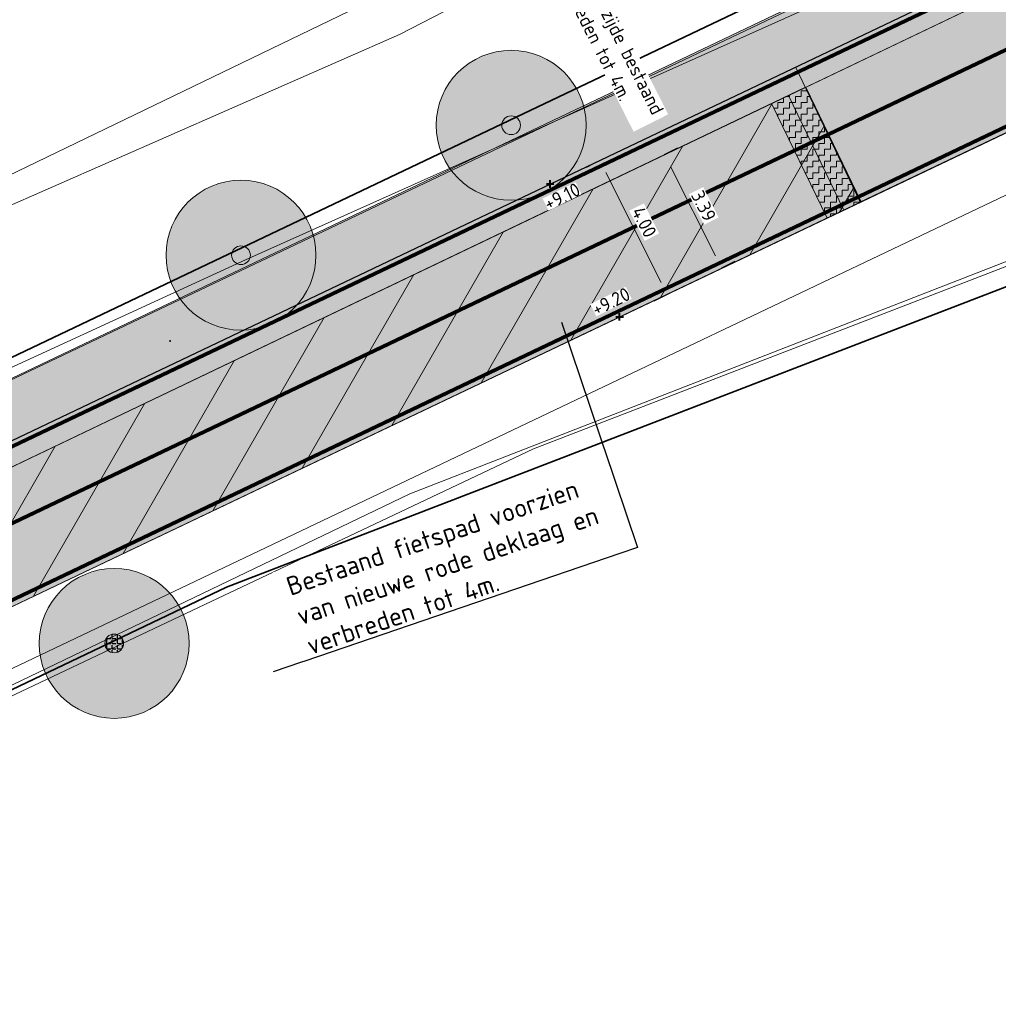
# Model space of a CAD drawing. Header units: metres. Extents: x 163543 to 168130, y 402678 to 405437.
# Tile 170 of 256: x 165143 to 165169, y 403719 to 403745. Entities that reach past the tile are written whole.
import ezdxf
from ezdxf import colors
from ezdxf.entities.mleader import LeaderData, LeaderLine
from ezdxf.math import Vec2, Vec3

# ---------------------------------------------------------------- set-up
doc = ezdxf.new("R2010")
doc.units = ezdxf.units.M
doc.linetypes.add('X-CA190022.004-UO-ALM_Assen$0$AM-AS', pattern=[16, 10, -2, 2, -2])
doc.linetypes.add('X-CA190022.004-UO-DWM_Snelfietsroute$0$1-2', pattern=[3, 0, -2, 1])
doc.layers.get('0').update_dxf_attribs({"lineweight": 25})
for name, color, linetype, lineweight in [('X-CA190022.004-UO-ALM_Assen$0$N-WE-AM-AS_WEG-G', 10, 'X-CA190022.004-UO-ALM_Assen$0$AM-AS', 25), ('X-CA190022.004-UO-ARC_Arcering$0$N-WE-VH-VERHARDINGS_DEKLAAGVERVANGING-A', 250, 'Continuous', 20), ('X-CA190022.004-UO-BGT_Ondergrond$0$GE_316_WGDFietspad_Vlak_GEM', 253, 'Continuous', 9), ('X-CA190022.004-UO-BGT_Ondergrond$0$GE_367_OWGBerm_groenvoorziening_grasenk_GEM', 253, 'Continuous', 9), ('X-CA190022.004-UO-BGT_Ondergrond$0$GE_471_BTDBouwland_Vlak_GEM', 253, 'Continuous', 9), ('X-CA190022.004-UO-BGT_Ondergrond$0$GE_479_BTDGroenvoorziening_grasenkruida_GEM', 253, 'Continuous', 9), ('X-CA190022.004-UO-BGT_Ondergrond$0$GE_523_WTDGreppel_drogesloot_Vlak_GEM', 253, 'Continuous', 9), ('X-CA190022.004-UO-BGT_Ondergrond$0$GE_835_KSTRioolkast_Punt_GEM', 253, 'Continuous', 9), ('X-CA190022.004-UO-DWM_Beplanting$0$B-WE-GR-BOOM-S AFKOMSTIG UIT BGT', 252, 'Continuous', 0), ('X-CA190022.004-UO-DWM_Beplanting$0$N-GV-GR-BOOM_SOLITAIR-G', 92, 'Continuous', 18), ('X-CA190022.004-UO-DWM_Beplanting$0$N-WE-GR-BOOM-S', 90, 'Continuous', 18), ('X-CA190022.004-UO-DWM_Snelfietsroute$0$B-WE-VH-KANTVERHARDING-G', 214, 'Continuous', 18), ('X-CA190022.004-UO-DWM_Snelfietsroute$0$N-WE-GW-BERM-G', 90, 'Continuous', 18), ('X-CA190022.004-UO-DWM_Snelfietsroute$0$N-WE-VH-KANTVERHARDING-G', 210, 'Continuous', 25), ('X-CA190022.004-UO-DWM_Snelfietsroute$0$N-WE-VH-VERHARDINGS_DEKLAAGVERVANGING-A', 250, 'Continuous', 9), ('X-CA190022.004-UO-DWM_Snelfietsroute$0$N-WE-VW-MARKERING_LANGS_STREEP_12-G', 7, 'X-CA190022.004-UO-DWM_Snelfietsroute$0$1-2', 35), ('X-CA190022.004-UO-DWM_Snelfietsroute$0$N-WE-VW-MARKERING_LANGS_STREEP_DOORGETROKKEN_010-G', 7, 'Continuous', 0), ('X-CA190022.004-UO-DWM_Snelfietsroute$0$V-WE-VH-VERHARDING_ASFALT-A-FREESVAK', 252, 'Continuous', 18), ('X-CA190022.004-UO-DWM_Snelfietsroute$0$V-WE-VH-VERHARDING_ASFALT-FREESVAK', 7, 'Continuous', 18), ('X-CA190022.004-UO-DWM_Snelfietsroute$0$V-WE-VH-VERHARDING_ASFALT_ZAAGSNEDE-G', 1, 'X-CA190022.004-UO-DWM_Snelfietsroute$0$VH-ZAAGSNEDE', 25), ('X-CA190022.004-UO-GZM_Werkgrens_v0.2$0$N-WE-KG-GRENS_SYSTEEMGRENS-G', 7, 'X-CA190022.004-UO-GZM_Werkgrens_v0.2$0$KG-OG', 35), ('X-CA190022.004-UO-KAD_Percelen$0$B-WE-KG-GRENS_PERCEEL-GV', 150, 'Continuous', 9), ('X-CA190022.004-UO-TXT_Hoogtes$0$X-XX-AL-T25', 7, 'Continuous', 25), ('X-CA190022.004-UO-TXT_Tekst 1op200$0$X-XX-AL-AANKLEDING-M', 7, 'Continuous', 18), ('X-CA190022.004-UO-TXT_Tekst 1op200$0$X-XX-AL-T25- LEADER BOVENGRONDSE INFRA', 7, 'Continuous', 25)]:
    doc.layers.add(name, color=color, linetype=linetype, lineweight=lineweight)
doc.layers.add('X-CA190022.004-UO-ARC_Arcering$0$N-GV-GR-GRAS-A-200 GRASMENGSEL M1', color=62, linetype='Continuous', lineweight=18, transparency=0.5)
doc.layers.add('X-CA190022.004-UO-ARC_Arcering$0$N-WE-VH-VERHARDING_ASFALT_ROOD-A', color=232, linetype='Continuous', lineweight=0, transparency=0.5)
for name, color, linetype in [('X-CA190022.004-UO-DWM_Beplanting$0$B-WE-GR-BOOM-S AFKOMSTIG UIT BOMENBESTAND GEMEENTE', 252, 'Continuous'), ('X-CA190022.004-UO-DWM_Beplanting$0$N-GV-GR-GRAS-A-200', 7, 'Continuous'), ('X-CA190022.004-UO-TXT_Hoogtes$0$C3D-SURFACE_TINSURFACE_LABELING-BESTAAND', 252, 'Continuous')]:
    doc.layers.add(name, color=color, linetype=linetype)
doc.layers.add('X-CA190022.004-UO-TXT_Hoogtes$0$C3D-ASSEMBLY_MARKER', color=7, linetype='Continuous', lineweight=35, plot=False)
doc.styles.add('NLCS-ISO', font='NLCS-ISO.ttf')
doc.styles.add('X-CA190022.004-UO-TXT_Tekst 1op200$0$NLCS-ISO-M200-T18', font='NLCS-ISO.ttf', dxfattribs={"height": 0.36})
doc.styles.add('X-CA190022.004-UO-TXT_Tekst 1op200$0$NLCS-ISO-M200-T25', font='NLCS-ISO.ttf', dxfattribs={"height": 0.5})
doc.linetypes.add('X-CA190022.004-UO-DWM_Snelfietsroute$0$VH-ZAAGSNEDE', pattern='A,1e-05,-2.54,[181,NLCS.SHX,S=2.54,R=0,X=-2.54,Y=0],-5.08,[181,NLCS.SHX,S=2.54,R=180,X=2.54,Y=0],-2.54', length=10.16001)
doc.linetypes.add('X-CA190022.004-UO-GZM_Werkgrens_v0.2$0$KG-OG', pattern='A,5.5,-1.5,[2,NLCS.SHX,S=0.5,R=0,X=0,Y=0],-1.5', length=8.5)
doc.dimstyles.new('X-CA190022.004-UO-TXT_Tekst 1op200$0$NLCS-M200-T18-PIJL_L2_H1', dxfattribs={"dimscale": 0.2, "dimtxt": 2.5, "dimasz": 1.8, "dimexe": 2, "dimexo": 2, "dimgap": 0.7, "dimtad": 1, "dimzin": 0, "dimdsep": 46, "dimtxsty": 'X-CA190022.004-UO-TXT_Tekst 1op200$0$NLCS-ISO-M200-T18', "dimcen": 0, "dimdle": 2, "dimclrd": 256, "dimclre": 256, "dimclrt": 10, "dimadec": 1, "dimazin": 0, "dimtfac": 1, "dimtdec": 3, "dimtofl": 0, "dimtmove": 0, "dimatfit": 3, "dimfxl": 2, "dimfxlon": 1, "dimtfillclr": 256, "dimtolj": 1, "dimtzin": 0, "dimlwd": -1, "dimlwe": -1, "dimarcsym": 0})
pattern_1 = [(0, (0, 0), (0.15625, 0.15625), [0.15625, -0.15625]), (90, (0.15625, 0), (-0.15625, 0.15625), [0.15625, -0.15625])]

# ---------------------------------------------------------------- blocks, each defined once
blk = doc.blocks.new('*U22')
at = {"layer": 'X-CA190022.004-UO-BGT_Ondergrond$0$GE_835_KSTRioolkast_Punt_GEM'}
h = blk.add_hatch(color=40, dxfattribs=at)
edge = h.paths.add_edge_path()
edge.add_spline(control_points=[(-15.8, -13), (-15.8, -15.8), (-13, -15.8)], knot_values=[0, 0, 0, 1, 1, 1], degree=2, periodic=0)
edge.add_line((-13, -15.8), (13, -15.8))
edge.add_spline(control_points=[(13, -15.8), (15.8, -15.8), (15.8, -13)], knot_values=[0, 0, 0, 1, 1, 1], degree=2, periodic=0)
edge.add_line((15.8, -13), (15.8, 13))
edge.add_spline(control_points=[(15.8, 13), (15.8, 15.8), (13.2, 15.8)], knot_values=[0, 0, 0, 1, 1, 1], degree=2, periodic=0)
edge.add_line((13.2, 15.8), (-13, 15.8))
edge.add_spline(control_points=[(-13, 15.8), (-15.8, 15.8), (-15.8, 13)], knot_values=[0, 0, 0, 1, 1, 1], degree=2, periodic=0)
edge.add_line((-15.8, 13), (-15.8, -13))
blk = doc.blocks.new('X-CA190022.004-UO-BGT_Ondergrond$0$IMGEORioolkast')
at = {"layer": 'X-CA190022.004-UO-BGT_Ondergrond$0$GE_835_KSTRioolkast_Punt_GEM'}
h = blk.add_hatch(color=256, dxfattribs=at)
edge = h.paths.add_edge_path()
edge.add_spline(control_points=[(8.9, -11.9), (9.1, -11.9), (9.1, -11.7)], knot_values=[0, 0, 0, 1, 1, 1], degree=2, periodic=0)
edge.add_line((9.1, -11.7), (9.1, 3.6))
edge.add_line((9.1, 3.6), (-9.1, 3.6))
edge.add_line((-9.1, 3.6), (-9.1, -11.7))
edge.add_spline(control_points=[(-9.1, -11.7), (-9, -11.9), (-8.9, -11.9)], knot_values=[0, 0, 0, 1, 1, 1], degree=2, periodic=0)
edge.add_line((-8.9, -11.9), (8.9, -11.9))
edge = h.paths.add_edge_path()
edge.add_line((8.9, 9.2), (-8.9, 9.2))
edge.add_spline(control_points=[(-8.9, 9.2), (-9.1, 9.1), (-9.1, 9)], knot_values=[0, 0, 0, 1, 1, 1], degree=2, periodic=0)
edge.add_line((-9.1, 9), (-9.1, 6.6))
edge.add_spline(control_points=[(-9.1, 6.6), (-9, 6.4), (-8.9, 6.4)], knot_values=[0, 0, 0, 1, 1, 1], degree=2, periodic=0)
edge.add_line((-8.9, 6.4), (8.9, 6.4))
edge.add_spline(control_points=[(8.9, 6.4), (9.1, 6.4), (9.1, 6.6)], knot_values=[0, 0, 0, 1, 1, 1], degree=2, periodic=0)
edge.add_line((9.1, 6.6), (9.1, 9))
edge.add_spline(control_points=[(9.1, 9), (9.1, 9.2), (8.9, 9.2)], knot_values=[0, 0, 0, 1, 1, 1], degree=2, periodic=0)
h = blk.add_hatch(color=256, dxfattribs=at)
edge = h.paths.add_edge_path(flags=0)
edge.add_spline(control_points=[(-7.3, -1.4), (-7.3, -2.4), (-6.1, -2.6)], knot_values=[0, 0, 0, 1, 1, 1], degree=2, periodic=0)
edge.add_spline(control_points=[(-6.1, -2.6), (-4.8, -2.4), (-4.8, -1.5), (-4.8, -0.1), (-6.1, -0.1)], knot_values=[0, 0, 0, 0.5, 0.5, 1, 1, 1], degree=2, periodic=0)
edge.add_spline(control_points=[(-6.1, -0.1), (-7.1, -0.1), (-7.3, -1.3)], knot_values=[0, 0, 0, 1, 1, 1], degree=2, periodic=0)
edge.add_line((-7.3, -1.3), (-7.3, -1.4))
blk.add_blockref('*U22', (0, 0), dxfattribs=at)
blk = doc.blocks.new('X-CA190022.004-UO-DWM_Beplanting$0$SGR-BOOM_01-SO')
at = {"linetype": 'ByBlock', "lineweight": 18}
h = blk.add_hatch(color=0, dxfattribs=at)
h.dxf.hatch_style = 1
edge = h.paths.add_edge_path()
edge.add_arc((0, 0), 0.25, 0, 360)
at = {"color": 0, "linetype": 'ByBlock', "lineweight": 18}
for radius in [2, 0.25]:
    blk.add_circle((0, 0), radius, dxfattribs=at)
blk = doc.blocks.new('X-CA190022.004-UO-DWM_Beplanting$0$IMGEOBoom')
at = {"transparency": 33554457}
h = blk.add_hatch(color=256, dxfattribs=at)
h.dxf.hatch_style = 1
edge = h.paths.add_edge_path()
edge.add_arc((0, 0), 100, 0, 360)
edge = h.paths.add_edge_path(flags=17)
edge.add_arc((0, 0), 12.5, 0, 360)
h = blk.add_hatch()
h.set_pattern_fill('ANGLE', color=256)
h.set_pattern_definition([(0, (0, 0), (0, 6.985), [5.08, -1.905]), (90, (0, 0), (-6.985, 4e-16), [5.08, -1.905])])
edge = h.paths.add_edge_path(flags=17)
edge.add_arc((0, 0), 12.5, 0, 360)
at = {"layer": 'X-CA190022.004-UO-DWM_Beplanting$0$N-GV-GR-GRAS-A-200'}
h = blk.add_hatch(color=256, dxfattribs=at)
h.dxf.hatch_style = 1
edge = h.paths.add_edge_path(flags=17)
edge.add_arc((0, 0), 12.5, 0, 360)
at = {"xscale": 50, "yscale": 50, "zscale": 50}
blk.add_blockref('X-CA190022.004-UO-DWM_Beplanting$0$SGR-BOOM_01-SO', (0, 0), dxfattribs=at)
blk = doc.blocks.new('X-CA190022.004-UO-DWM_Beplanting$0$sfr nieuwe boom')
at = {"layer": 'X-CA190022.004-UO-DWM_Beplanting$0$N-GV-GR-BOOM_SOLITAIR-G', "transparency": 33554470}
h = blk.add_hatch(color=256, dxfattribs=at)
h.dxf.hatch_style = 1
edge = h.paths.add_edge_path()
edge.add_arc((0, 0), 2, 0, 360)
at = {"layer": 'X-CA190022.004-UO-DWM_Beplanting$0$N-GV-GR-BOOM_SOLITAIR-G'}
h = blk.add_hatch(color=256, dxfattribs=at)
h.dxf.hatch_style = 1
edge = h.paths.add_edge_path()
edge.add_arc((0, 0), 0.25, 0, 360)
for radius in [2, 0.25]:
    blk.add_circle((0, 0), radius, dxfattribs=at)
blk = doc.blocks.new('*U230')
at = {"layer": 'X-CA190022.004-UO-TXT_Hoogtes$0$C3D-ASSEMBLY_MARKER', "color": 7, "linetype": 'Continuous', "lineweight": 40}
for p, q in [((165158.961, 403737.248, 9.205), (165159.161, 403737.248, 9.205)), ((165159.061, 403737.148, 9.205), (165159.061, 403737.348, 9.205))]:
    blk.add_line(p, q, dxfattribs=at)
at = {"layer": 'X-CA190022.004-UO-TXT_Hoogtes$0$X-XX-AL-T25', "color": 7, "linetype": 'Continuous', "lineweight": 25, "insert": (165158.829, 403737.658, 9.205), "char_height": 0.36, "width": 1.05444, "attachment_point": 5, "rotation": 26.3178, "style": 'NLCS-ISO', "bg_fill": 3, "box_fill_scale": 1, "bg_fill_color": 256, "bg_fill_true_color": 13158600, "bg_fill_transparency": 0}
blk.add_mtext('{\\fNLCS-ISO|b0|i0|c0|p10;+9.20}', dxfattribs=at)
blk = doc.blocks.new('*U231')
at = {"layer": 'X-CA190022.004-UO-TXT_Hoogtes$0$C3D-ASSEMBLY_MARKER', "color": 7, "linetype": 'Continuous', "lineweight": 40}
for p, q in [((165157.105, 403740.795, 9.105), (165157.305, 403740.795, 9.105)), ((165157.205, 403740.695, 9.105), (165157.205, 403740.895, 9.105))]:
    blk.add_line(p, q, dxfattribs=at)
at = {"layer": 'X-CA190022.004-UO-TXT_Hoogtes$0$X-XX-AL-T25', "color": 7, "linetype": 'Continuous', "lineweight": 25, "insert": (165157.524, 403740.462, 9.105), "char_height": 0.36, "width": 0.98172, "attachment_point": 5, "rotation": 26.3178, "style": 'NLCS-ISO', "bg_fill": 3, "box_fill_scale": 1, "bg_fill_color": 256, "bg_fill_true_color": 13158600, "bg_fill_transparency": 0}
blk.add_mtext('{\\fNLCS-ISO|b0|i0|c0|p10;+9.10}', dxfattribs=at)
blk = doc.blocks.new('*D1183')
at = {"layer": 'X-CA190022.004-UO-TXT_Tekst 1op200$0$X-XX-AL-AANKLEDING-M', "transparency": 16777216}
for p, q in [((165160.252, 403741.578), (165160.609, 403741.759)), ((165160.414, 403741.257), (165161.62, 403738.874)), ((165161.782, 403738.553), (165162.139, 403738.733))]:
    blk.add_line(p, q, dxfattribs=at)
for points in [[(165160.468, 403741.284), (165160.361, 403741.23), (165160.252, 403741.578)], [(165161.673, 403738.901), (165161.566, 403738.847), (165161.782, 403738.553)]]:
    blk.add_solid(points, dxfattribs=at)
at = {"layer": 'X-CA190022.004-UO-TXT_Tekst 1op200$0$X-XX-AL-AANKLEDING-M', "transparency": 16777216, "insert": (165158.636, 403744.911), "char_height": 0.36, "attachment_point": 5, "rotation": 296.8274, "style": 'X-CA190022.004-UO-TXT_Tekst 1op200$0$NLCS-ISO-M200-T18', "bg_fill": 3, "box_fill_scale": 1.1, "bg_fill_color": 256, "bg_fill_true_color": 13158600, "bg_fill_transparency": 0}
blk.add_mtext('\\A1;Aan deze zijde bestaand \\Pverbreden tot 4m.', dxfattribs=at)
blk = doc.blocks.new('*D1184')
at = {"layer": 'X-CA190022.004-UO-TXT_Tekst 1op200$0$X-XX-AL-AANKLEDING-M', "transparency": 16777216}
for p, q in [((165158.529, 403741.418), (165158.172, 403741.238)), ((165160.172, 403738.168), (165158.691, 403741.097)), ((165160.335, 403737.847), (165159.978, 403737.667))]:
    blk.add_line(p, q, dxfattribs=at)
for points in [[(165158.745, 403741.124), (165158.638, 403741.07), (165158.529, 403741.418)], [(165160.226, 403738.195), (165160.119, 403738.141), (165160.335, 403737.847)]]:
    blk.add_solid(points, dxfattribs=at)
at = {"layer": 'X-CA190022.004-UO-TXT_Tekst 1op200$0$X-XX-AL-AANKLEDING-M', "transparency": 16777216, "insert": (165159.717, 403739.777), "char_height": 0.36, "attachment_point": 5, "rotation": 296.8231, "style": 'X-CA190022.004-UO-TXT_Tekst 1op200$0$NLCS-ISO-M200-T18', "bg_fill": 3, "box_fill_scale": 1.1, "bg_fill_color": 256, "bg_fill_true_color": 13158600, "bg_fill_transparency": 0}
blk.add_mtext('\\A1;4.00', dxfattribs=at)
blk = doc.blocks.new('*D1202')
at = {"layer": 'X-CA190022.004-UO-TXT_Tekst 1op200$0$X-XX-AL-AANKLEDING-M', "transparency": 16777216}
for p, q in [((165160.252, 403741.578), (165160.609, 403741.759)), ((165160.414, 403741.257), (165161.62, 403738.874)), ((165161.782, 403738.553), (165162.139, 403738.733))]:
    blk.add_line(p, q, dxfattribs=at)
for points in [[(165160.468, 403741.284), (165160.361, 403741.23), (165160.252, 403741.578)], [(165161.673, 403738.901), (165161.566, 403738.847), (165161.782, 403738.553)]]:
    blk.add_solid(points, dxfattribs=at)
at = {"layer": 'X-CA190022.004-UO-TXT_Tekst 1op200$0$X-XX-AL-AANKLEDING-M', "transparency": 16777216, "insert": (165161.303, 403740.21), "char_height": 0.36, "attachment_point": 5, "rotation": 296.8274, "style": 'X-CA190022.004-UO-TXT_Tekst 1op200$0$NLCS-ISO-M200-T18', "bg_fill": 3, "box_fill_scale": 1.1, "bg_fill_color": 256, "bg_fill_true_color": 13158600, "bg_fill_transparency": 0}
blk.add_mtext('\\A1;3.39', dxfattribs=at)

msp = doc.modelspace()

# ---------------------------------------------------------------- hatches: boundary and pattern name
at = {"layer": 'X-CA190022.004-UO-ARC_Arcering$0$N-GV-GR-GRAS-A-200 GRASMENGSEL M1'}
h = msp.add_hatch(dxfattribs=at)
h.set_pattern_fill('AGR-GRAS_02-SO', color=256, scale=0.1, pattern_type=2)
h.set_pattern_definition([(0, (0, 0), (1, 1), [0.25, -0.75]), (0, (0.55, 0.6), (1, 1), [0.25, -0.75]), (90, (0.1, 0.35), (-1, 1), [0.25, -0.75]), (90, (0.5, 0.7), (-1, 1), [0.25, -0.75]), (45, (0.2, 0.7), (0, 1), [0.25, -1.164213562]), (135, (0.55, 0), (-1, 0), [0.25, -1.164213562]), (26.5650512, (0.25, 0.3), (1, 4e-10), [0.25, -1.986067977]), (26.5650512, (0.7, 0.8), (1, 4e-10), [0.25, -1.986067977]), (63.43494882, (0.7, 0), (5e-11, 1), [0.25, -1.986067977]), (63.43494882, (0.25, 0.45), (5e-11, 1), [0.25, -1.986067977]), (63.43494882, (0.6, 0.2), (5e-11, 1), [0.25, -1.986067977]), (116.5650512, (0, 0.55), (-4e-10, 1), [0.25, -1.986067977]), (153.43494882, (0.2, 0.15), (-1, 5e-11), [0.25, -1.986067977])])
h.paths.add_polyline_path([(165052.178, 403690.365), (165120.562, 403723.337), (165177.912, 403750.66, -0.027628), (165180.67, 403751.792), (165185.737, 403753.551), (165185.423, 403754.457), (165180.178, 403753.209, 0.027628), (165177.266, 403752.014), (165119.914, 403724.69), (165051.526, 403691.716), (164927.835, 403632.076), (164894.694, 403616.096), (164821.894, 403580.995, 0.136189), (164810.434, 403570.944, -0.043517), (164808.123, 403568.009), (164809.216, 403566.982, 0.043517), (164811.688, 403570.122, -0.136189), (164822.545, 403579.644), (164895.346, 403614.745), (164928.487, 403630.725)])
at = {"layer": 'X-CA190022.004-UO-ARC_Arcering$0$N-WE-VH-VERHARDING_ASFALT_ROOD-A'}
h = msp.add_hatch(color=256, dxfattribs=at)
h.dxf.hatch_style = 1
h.paths.add_polyline_path([(165179.632, 403747.049, -0.027628), (165181.982, 403748.013), (165187.049, 403749.772), (165185.737, 403753.551), (165180.67, 403751.792, 0.027628), (165177.912, 403750.66), (165163.758, 403743.917), (165165.479, 403740.306)])
h = msp.add_hatch(color=256, dxfattribs=at)
h.dxf.hatch_style = 1
h.paths.add_polyline_path([(165052.461, 403689.781), (165132.711, 403728.4), (165164.017, 403743.373), (165163.758, 403743.917), (165120.562, 403723.337), (165052.178, 403690.365), (164928.487, 403630.725), (164895.346, 403614.745), (164822.545, 403579.644, 0.005277), (164822.034, 403579.391), (164822.311, 403578.822), (164825.13, 403580.187), (164889.73, 403611.47), (164928.718, 403630.232)], flags=17)
h = msp.add_hatch(color=256, dxfattribs=at)
h.dxf.hatch_style = 1
h.paths.add_polyline_path([(165053.915, 403686.762), (165122.291, 403719.73), (165165.479, 403740.306), (165164.017, 403743.373), (165132.711, 403728.4), (165052.461, 403689.781), (164928.718, 403630.232), (164889.73, 403611.47), (164825.13, 403580.187), (164822.317, 403578.825), (164823.78, 403575.798), (164826.593, 403577.154), (164843.818, 403585.46), (164897.083, 403611.142), (164930.224, 403627.122)])
at = {"layer": 'X-CA190022.004-UO-ARC_Arcering$0$N-WE-VH-VERHARDINGS_DEKLAAGVERVANGING-A'}
h = msp.add_hatch(dxfattribs=at)
h.set_pattern_fill('AVH-ASFALT_B', color=256, angle=15, pattern_type=2)
h.set_pattern_definition([(60, (0, 0), (-1.2990381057, 0.75), [])])
h.paths.add_polyline_path([(165053.915, 403686.762), (165122.291, 403719.73), (165165.479, 403740.306), (165164.017, 403743.373), (165132.711, 403728.4), (165052.461, 403689.781), (164928.718, 403630.232), (164889.73, 403611.47), (164825.13, 403580.187), (164822.317, 403578.825), (164823.78, 403575.798), (164826.593, 403577.154), (164843.818, 403585.46), (164897.083, 403611.142), (164930.224, 403627.122)])
at = {"layer": 'X-CA190022.004-UO-DWM_Snelfietsroute$0$V-WE-VH-VERHARDING_ASFALT-A-FREESVAK', "ltscale": 0.2}
h = msp.add_hatch(dxfattribs=at)
h.set_pattern_fill('AVH-ASFALT_FREESVAK', color=256, scale=0.1, pattern_type=2)
h.set_pattern_definition(pattern_1)
h.paths.add_polyline_path([(165163.566, 403743.158), (165163.115, 403742.942), (165164.595, 403739.885), (165165.046, 403740.1)])
h = msp.add_hatch(dxfattribs=at)
h.set_pattern_fill('AVH-ASFALT_FREESVAK', color=256, scale=0.1, pattern_type=2)
h.set_pattern_definition(pattern_1)
h.paths.add_polyline_path([(165164.017, 403743.373), (165163.566, 403743.158), (165165.046, 403740.1), (165165.498, 403740.315)])

# ---------------------------------------------------------------- linework, layer by layer
at = {"layer": 'X-CA190022.004-UO-BGT_Ondergrond$0$GE_316_WGDFietspad_Vlak_GEM', "flags": 128}
msp.add_lwpolyline([(165185.719, 403749.815), (165184.231, 403749.24), (165122.291, 403719.73), (165053.915, 403686.762), (165052.461, 403689.781), (165132.711, 403728.4), (165183.831, 403752.85), (165184.537, 403753.109), (165185.821, 403753.58), (165186.921, 403750.28), (165185.719, 403749.815)], dxfattribs=at)
at = {"layer": 'X-CA190022.004-UO-BGT_Ondergrond$0$GE_367_OWGBerm_groenvoorziening_grasenk_GEM', "flags": 128}
for points in [[(164932.953, 403634.789), (165023.639, 403678.975), (165070.999, 403701.067), (165132.581, 403730.701), (165170.417, 403748.692), (165184.73, 403756.741), (165185.637, 403754.111), (165184.335, 403753.662), (165184.537, 403753.109)], [(165184.537, 403753.109), (165183.831, 403752.85), (165132.711, 403728.4), (165052.461, 403689.781), (164928.718, 403630.232), (164889.73, 403611.47), (164818.92, 403577.18), (164816.029, 403574.659)], [(165122.937, 403717.713), (165094.402, 403704.045), (165032.278, 403674.165), (165005.531, 403661.522), (164948.23, 403634.27), (164926.832, 403623.885), (164907.381, 403614.3), (164900.508, 403610.843), (164898.003, 403609.583), (164897.083, 403611.142), (164930.224, 403627.122), (165053.915, 403686.762), (165122.291, 403719.73), (165184.231, 403749.24), (165185.719, 403749.815), (165185.922, 403749.29), (165187.126, 403749.813), (165187.419, 403749.59), (165190.069, 403745.923), (165187.491, 403745.125), (165175.482, 403740.948), (165156.764, 403733.73), (165124.503, 403718.459), (165122.937, 403717.713)]]:
    msp.add_lwpolyline(points, dxfattribs=at)
at = {"layer": 'X-CA190022.004-UO-BGT_Ondergrond$0$GE_471_BTDBouwland_Vlak_GEM', "flags": 128}
msp.add_lwpolyline([(165032.278, 403674.165), (165094.402, 403704.045), (165122.937, 403717.713), (165135.997, 403688.925), (165137.32, 403689.851), (165124.503, 403718.459), (165156.764, 403733.73), (165175.482, 403740.948), (165187.491, 403745.125), (165193.408, 403721.084)], dxfattribs=at)
at = {"layer": 'X-CA190022.004-UO-BGT_Ondergrond$0$GE_479_BTDGroenvoorziening_grasenkruida_GEM', "flags": 128}
msp.add_lwpolyline([(165109.314, 403736.957), (165117.741, 403740.649), (165125.567, 403744.508), (165142.593, 403752.369), (165152.071, 403757.191), (165161.607, 403761.585), (165168.572, 403764.795), (165180.341, 403769.32), (165175.251, 403766.89), (165175.461, 403766.52), (165180.027, 403768.68), (165183.301, 403762.34), (165178.531, 403759.99), (165178.711, 403759.59), (165179.499, 403759.977), (165175.248, 403756.565), (165165.796, 403751.286), (165153.183, 403744.785), (165140.863, 403739.379), (165126.643, 403733.456), (165111.056, 403725.266)], dxfattribs=at)
at = {"layer": 'X-CA190022.004-UO-BGT_Ondergrond$0$GE_523_WTDGreppel_drogesloot_Vlak_GEM', "flags": 128}
for points in [[(165001.831, 403672.039), (165024.063, 403683.223), (165040.311, 403690.831), (165057.968, 403699.568), (165073.422, 403707.311), (165091.545, 403716.181), (165105.59, 403722.447), (165111.056, 403725.266), (165126.643, 403733.456), (165140.863, 403739.379), (165153.183, 403744.785), (165165.796, 403751.286), (165175.248, 403756.565), (165179.499, 403759.977), (165183.018, 403761.706), (165184.73, 403756.741)], [(165184.73, 403756.741), (165170.417, 403748.692), (165132.581, 403730.701), (165070.999, 403701.067), (165023.639, 403678.975), (164932.953, 403634.789)]]:
    msp.add_lwpolyline(points, dxfattribs=at)
at = {"layer": 'X-CA190022.004-UO-DWM_Snelfietsroute$0$B-WE-VH-KANTVERHARDING-G', "flags": 128}
for points in [[(164822.317, 403578.825), (164825.13, 403580.187), (164889.73, 403611.47), (164928.718, 403630.232), (165052.461, 403689.781), (165132.711, 403728.4), (165164.017, 403743.373)], [(165165.498, 403740.315), (165122.291, 403719.73), (165053.915, 403686.762), (164930.224, 403627.122), (164897.083, 403611.142), (164823.78, 403575.798)]]:
    msp.add_lwpolyline(points, dxfattribs=at)
at = {"layer": 'X-CA190022.004-UO-DWM_Snelfietsroute$0$N-WE-GW-BERM-G', "flags": 128}
for points in [[(164803.319, 403564.007), (164805.339, 403565.519, 0.087199), (164810.434, 403570.944, -0.136189), (164821.894, 403580.995), (164894.694, 403616.096), (164927.835, 403632.076), (165051.526, 403691.716), (165119.914, 403724.69), (165177.266, 403752.014, -0.027628), (165180.178, 403753.209), (165185.509, 403754.477)], [(164807.522, 403558.409), (164809.535, 403559.916, 0.087199), (164816.289, 403567.107, -0.136189), (164824.934, 403574.689), (164897.734, 403609.791), (164930.876, 403625.771), (165054.566, 403685.411), (165122.939, 403718.377), (165180.277, 403745.695, -0.027628), (165182.474, 403746.596), (165187.245, 403749.496)]]:
    msp.add_lwpolyline(points, format="xyb", dxfattribs=at)
at = {"layer": 'X-CA190022.004-UO-DWM_Snelfietsroute$0$N-WE-VH-KANTVERHARDING-G', "flags": 128}
for points in [[(164809.216, 403566.982, 0.043517), (164811.688, 403570.122, -0.136189), (164822.545, 403579.644), (164895.346, 403614.745), (164928.487, 403630.725), (165052.178, 403690.365), (165120.562, 403723.337), (165177.912, 403750.66, -0.027628), (165180.67, 403751.792), (165185.737, 403753.551)], [(165165.479, 403740.306), (165179.632, 403747.049, -0.027628), (165181.982, 403748.013), (165187.049, 403749.772)]]:
    msp.add_lwpolyline(points, format="xyb", dxfattribs=at)
at = {"layer": 'X-CA190022.004-UO-DWM_Snelfietsroute$0$N-WE-VH-VERHARDINGS_DEKLAAGVERVANGING-A', "flags": 128}
msp.add_lwpolyline([(165163.758, 403743.917), (165165.479, 403740.306)], dxfattribs=at)
at = {"layer": 'X-CA190022.004-UO-DWM_Snelfietsroute$0$N-WE-VW-MARKERING_LANGS_STREEP_12-G', "linetype": 'X-CA190022.004-UO-DWM_Snelfietsroute$0$1-2', "const_width": 0.1, "flags": 128}
msp.add_lwpolyline([(164831.945, 403581.956), (164896.214, 403612.944), (164929.355, 403628.924), (165053.046, 403688.564), (165121.427, 403721.534), (165178.772, 403748.854, -0.027628), (165181.326, 403749.902), (165186.393, 403751.662)], format="xyb", dxfattribs=at)
at = {"layer": 'X-CA190022.004-UO-DWM_Snelfietsroute$0$N-WE-VW-MARKERING_LANGS_STREEP_DOORGETROKKEN_010-G', "const_width": 0.1, "flags": 128}
for points in [[(164809.326, 403566.88, 0.043517), (164811.814, 403570.04, -0.136189), (164822.61, 403579.508), (164895.411, 403614.61), (164928.552, 403630.59), (165052.243, 403690.23), (165120.627, 403723.202), (165177.976, 403750.525, -0.027628), (165180.719, 403751.65), (165185.787, 403753.409)], [(164812.023, 403564.347, 0.043517), (164814.909, 403568.012, -0.136189), (164824.217, 403576.176), (164897.018, 403611.277), (164930.159, 403627.257), (165053.85, 403686.897), (165122.226, 403719.865), (165179.567, 403747.184, -0.027628), (165181.933, 403748.155), (165187, 403749.914)]]:
    msp.add_lwpolyline(points, format="xyb", dxfattribs=at)
at = {"layer": 'X-CA190022.004-UO-DWM_Snelfietsroute$0$V-WE-VH-VERHARDING_ASFALT-FREESVAK', "ltscale": 0.2, "flags": 128}
for points in [[(165163.567, 403743.156), (165165.048, 403740.097)], [(165163.117, 403742.938), (165164.598, 403739.879)]]:
    msp.add_lwpolyline(points, dxfattribs=at)
at = {"layer": 'X-CA190022.004-UO-DWM_Snelfietsroute$0$V-WE-VH-VERHARDING_ASFALT_ZAAGSNEDE-G', "ltscale": 0.02, "flags": 128}
msp.add_lwpolyline([(165164.017, 403743.373), (165165.498, 403740.315)], dxfattribs=at)
at = {"layer": 'X-CA190022.004-UO-GZM_Werkgrens_v0.2$0$N-WE-KG-GRENS_SYSTEEMGRENS-G', "ltscale": 0.2, "flags": 128}
msp.add_lwpolyline([(164202.447, 403276.261, -0.007014), (164204.684, 403278.194), (164207.732, 403280.631), (164216.351, 403287.471), (164219.004, 403289.434), (164219.375, 403289.729), (164237.184, 403303.185), (164244.587, 403308.605), (164248.73, 403311.638), (164253.977, 403315.367), (164261.175, 403320.48), (164269.682, 403326.324), (164277.478, 403331.538), (164300.139, 403346.153), (164322.964, 403359.926), (164334.073, 403366.292), (164351.665, 403375.797), (164373.742, 403387.55), (164399.95, 403400.464), (164429.28, 403414.743), (164430.124, 403415.141), (164430.948, 403415.506), (164431.777, 403415.846), (164432.615, 403416.161), (164433.462, 403416.453), (164434.316, 403416.72), (164435.176, 403416.962), (164436.043, 403417.179), (164436.306, 403417.259, -0.099821), (164451.982, 403417.179, 0.131087), (164471.53, 403420.948), (164482.533, 403426.243), (164490.693, 403418.8), (164492.586, 403419.707), (164495.404, 403416.53, -0.0101), (164498.074, 403413.536), (164499.385, 403412.005), (164502.276, 403408.653), (164509.274, 403412.948), (164511.768, 403416.461), (164509.186, 403420.201, -0.175036), (164509.321, 403422.135, -0.180129), (164510.517, 403423.431), (164518.825, 403427.315), (164545.03, 403439.927), (164571.695, 403452.754), (164577.955, 403456.064), (164591.472, 403464.142), (164595.446, 403466.159), (164599.431, 403468.182), (164600.854, 403468.863), (164605.94, 403471.242), (164622.016, 403477.758), (164627.273, 403479.889), (164631.947, 403481.905), (164633.267, 403482.539, 0.084778), (164642.609, 403485.38), (164759.332, 403541.386), (164770.974, 403544.815), (164773.272, 403545.397), (164787.887, 403542.29), (164789.899, 403542.38), (164793.252, 403543.048), (164800.24, 403546.814), (164803.671, 403549.366), (164804.774, 403550.36), (164806.983, 403547.387), (164807.907, 403546.199), (164811.87, 403549.281), (164810.953, 403550.46), (164809.512, 403552.406), (164808.343, 403553.575), (164810.024, 403555.089), (164807.827, 403558.012), (164809.834, 403559.516, 0.087199), (164816.707, 403566.833, -0.136189), (164825.151, 403574.239), (164897.952, 403609.34), (164931.093, 403625.32), (165054.784, 403684.96), (165123.155, 403717.926), (165148.566, 403730.033), (165175.654, 403740.478), (165188.146, 403744.824), (165187.632, 403748.092), (165185.258, 403754.932), (165180.038, 403753.689, 0.027846), (165177.051, 403752.466), (165119.698, 403725.141), (165051.309, 403692.167), (164927.618, 403632.527), (164894.477, 403616.547), (164821.676, 403581.445, 0.136189), (164810.016, 403571.218, -0.087199), (164805.039, 403565.919), (164803.02, 403564.408), (164799.415, 403569.204), (164798.615, 403568.604), (164797.815, 403568.006), (164797.216, 403568.806), (164793.371, 403565.926), (164793.97, 403565.126), (164792.376, 403563.932), (164795.885, 403559.064, -0.201548), (164780.097, 403554.057, 0.075656), (164771.169, 403553.982, -0.009755), (164764.075, 403552.536), (164754.286, 403547.799), (164747.474, 403544.606), (164708.34, 403525.583), (164686.218, 403515.365), (164675.148, 403509.865), (164663.524, 403504.258), (164644.327, 403495.071), (164639.493, 403492.723), (164638.201, 403492.127, -0.201818), (164621.846, 403491.8, 0.209498), (164598.58, 403490.973), (164556.157, 403470.566), (164536.299, 403461.008), (164516.318, 403451.408), (164508.232, 403447.512), (164500.187, 403443.642), (164497.203, 403443.008), (164495.09, 403442.274, 0.130794), (164492.913, 403444.811), (164488.435, 403447.885), (164494.899, 403449.835), (164490.315, 403452.233), (164484.484, 403450.597, -0.076427), (164479.748, 403454.723), (164478.799, 403455.857), (164474.918, 403452.962), (164457.343, 403473.566), (164451.257, 403468.374), (164465.519, 403451.653, -0.484297), (164464.817, 403448.113), (164461.416, 403446.394), (164463.893, 403441.77), (164464.916, 403439.614), (164433.017, 403424.683, 0.05166), (164425.3, 403421.703), (164396.431, 403407.648), (164370.094, 403394.67), (164347.884, 403382.848), (164330.182, 403373.283), (164318.908, 403366.822), (164295.903, 403352.941), (164273.086, 403338.225), (164265.193, 403332.947), (164256.594, 403327.039), (164249.344, 403321.888), (164244.05, 403318.127), (164239.86, 403315.06), (164232.409, 403309.604), (164214.476, 403296.054), (164201.289, 403285.589, 0.012131), (164197.414, 403282.357)], format="xyb", close=True, dxfattribs=at)
at = {"layer": 'X-CA190022.004-UO-KAD_Percelen$0$B-WE-KG-GRENS_PERCEEL-GV', "flags": 128}
for points in [[(164887.38, 403633.726), (164893.326, 403621.049), (164934.06, 403640.745), (165078.673, 403710.073), (165184.133, 403761.004), (165184.269, 403760.722), (165202.993, 403769.772), (165202.86, 403770.048), (165203.794, 403770.499), (165198.984, 403783.721), (165196.768, 403782.65), (165197.597, 403780.936), (165178.874, 403771.886), (165178.044, 403773.604), (165072.609, 403722.691), (164927.988, 403653.361)], [(164893.326, 403621.049), (164894.973, 403617.537), (164934.976, 403636.621), (164979.678, 403658.296), (165027.357, 403681.153), (165069.929, 403701.778), (165110.237, 403720.92), (165149.076, 403738.774), (165179.629, 403752.458), (165184.131, 403754.492), (165206.02, 403764.38), (165203.794, 403770.499), (165202.86, 403770.048), (165202.993, 403769.772), (165184.269, 403760.722), (165184.133, 403761.004), (165078.673, 403710.073), (164934.06, 403640.745)], [(164894.973, 403617.537), (164900.08, 403610.457), (165123.49, 403718.122), (165153.465, 403732.522), (165174.034, 403740.54), (165187.387, 403745.159), (165184.131, 403754.492), (165179.629, 403752.458), (165149.076, 403738.774), (165110.237, 403720.92), (165069.929, 403701.778), (165027.357, 403681.153), (164979.678, 403658.296), (164934.976, 403636.621)]]:
    msp.add_lwpolyline(points, close=True, dxfattribs=at)
msp.add_lwpolyline([(165205.258, 403675.382), (165196.258, 403713.59), (165193.446, 403724.755), (165190.31, 403735.894), (165187.387, 403745.159), (165174.034, 403740.54), (165153.465, 403732.522), (165123.49, 403718.122), (165130.463, 403701.225), (165143.28, 403674.542)], dxfattribs=at)

# ---------------------------------------------------------------- block references
at = {"layer": 'X-CA190022.004-UO-BGT_Ondergrond$0$GE_835_KSTRioolkast_Punt_GEM', "xscale": 0.02, "yscale": 0.02, "zscale": 0.02}
msp.add_blockref('X-CA190022.004-UO-BGT_Ondergrond$0$IMGEORioolkast', (165147.184, 403736.631), dxfattribs=at)
at = {"layer": 'X-CA190022.004-UO-DWM_Beplanting$0$B-WE-GR-BOOM-S AFKOMSTIG UIT BGT', "xscale": 0.02, "yscale": 0.02, "zscale": 0.02}
msp.add_blockref('X-CA190022.004-UO-DWM_Beplanting$0$IMGEOBoom', (165145.572, 403728.535), dxfattribs=at)
at = {"layer": 'X-CA190022.004-UO-DWM_Beplanting$0$B-WE-GR-BOOM-S AFKOMSTIG UIT BOMENBESTAND GEMEENTE', "xscale": 0.02, "yscale": 0.02, "zscale": 0.02}
msp.add_blockref('X-CA190022.004-UO-DWM_Beplanting$0$IMGEOBoom', (165145.572, 403728.535), dxfattribs=at)
at = {"layer": 'X-CA190022.004-UO-DWM_Beplanting$0$N-WE-GR-BOOM-S', "rotation": 153.3819523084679}
for p in [(165156.165, 403742.361), (165148.956, 403738.893)]:
    msp.add_blockref('X-CA190022.004-UO-DWM_Beplanting$0$sfr nieuwe boom', p, dxfattribs=at)

# ---------------------------------------------------------------- next in the draw order: block references
at = {"layer": 'X-CA190022.004-UO-TXT_Hoogtes$0$C3D-SURFACE_TINSURFACE_LABELING-BESTAAND', "color": 252, "linetype": 'Continuous', "lineweight": -3}
for name in ['*U231', '*U230']:
    msp.add_blockref(name, (0, 0), dxfattribs=at)

# ---------------------------------------------------------------- next in the draw order: linework, layer by layer
at = {"layer": 'X-CA190022.004-UO-ALM_Assen$0$N-WE-AM-AS_WEG-G', "linetype": 'X-CA190022.004-UO-ALM_Assen$0$AM-AS', "lineweight": 18, "flags": 128}
msp.add_lwpolyline([(163996.334, 403048.708), (164190.428, 403269.702, -0.042486), (164203.13, 403281.901, -0.059508), (164394.91, 403402.509, 0.004627), (164427.609, 403418.376, -0.157573), (164448.898, 403421.56, 0.154381), (164469.795, 403424.552), (164600.315, 403487.369, -0.209691), (164620.389, 403488.075, 0.209331), (164640.431, 403488.767), (164764.018, 403548.037, -0.149301), (164778.457, 403550.23, 0.1997), (164797.071, 403554.955), (164807.437, 403562.718, 0.087199), (164813.361, 403569.026, -0.136187), (164823.414, 403577.842), (165121.427, 403721.534), (165178.772, 403748.854, -0.027628), (165181.326, 403749.902), (165206.702, 403758.712, -0.228175), (165222.216, 403756.927, 0.262526), (165239.877, 403756.048), (165316.357, 403794.295, -0.002956), (165321.66, 403796.908), (165454.676, 403861.474, 0.23372), (165465.542, 403875.483), (165466.039, 403877.93, -0.138247), (165476.467, 403898.194), (165483.323, 403905.54), (165502.013, 403925.318, 0.002701), (165511.627, 403935.531), (165520.324, 403945.455), (165525.692, 403951.366), (165530.615, 403956.367, -0.067804), (165540.386, 403964.278), (165579.008, 403987.566, 0.233996), (165587.607, 404001.027, -0.257888), (165597.631, 404015.262), (165668.806, 404049.862, 0.124118), (165680.965, 404060.093), (165692.91, 404076.671, -0.330379), (165732.646, 404089.323, 0.184611), (165745.492, 404089.775), (165892.325, 404151.907, 0.025067), (165914.878, 404162.813, -0.010717), (165924.387, 404167.754), (166007.57, 404208.726, -0.019073), (166018.017, 404213.386, -0.104113), (166035.06, 404216.38), (166071.364, 404215.162, 0.120943), (166079.763, 404216.927), (166253.115, 404300.212, 0.13702), (166261.203, 404307.309, -0.137066), (166269.294, 404314.407), (166458.055, 404405.053, -0.054959), (166465.293, 404407.596), (166474.012, 404409.62, 0.055121), (166477.744, 404410.933), (166509.846, 404426.374, 0.067066), (166514.307, 404429.311, -0.067277), (166518.783, 404432.256), (166556.669, 404450.44, -0.017321), (166566.185, 404454.609, 0.016602), (166575.312, 404458.591), (166597.751, 404469.282, 0.132978), (166635.089, 404501.312, -0.040273), (166645.175, 404513.84), (166648.196, 404517.029, -0.072027), (166677.02, 404539.8), (166677.246, 404539.931, -0.089333), (166717.817, 404554.586), (166734.29, 404557.387, 0.162804), (166748.275, 404564.868, -0.09225), (166757.883, 404571.874), (166814.895, 404599.135, -0.032371), (166817.296, 404600.098), (166825.54, 404602.798, 0.083096), (166832.851, 404606.627, -0.051041), (166841.551, 404611.916), (166891.289, 404635.589, -0.108035), (166898.777, 404637.334), (166928.242, 404637.739, 0.209269), (166941.385, 404643.709, -0.026762), (166980.536, 404682.861, -0.026198), (167007.229, 404704.425, -0.019993), (167033.13, 404721.66), (167034.933, 404722.758, -0.028502), (167071.485, 404742.263), (167095.887, 404753.549, 0.061079), (167112.435, 404763.813, -0.01638), (167116.342, 404766.748), (167122.496, 404771.065, -0.093473), (167132.24, 404775.479), (167140.621, 404777.52, -0.056178), (167157.198, 404779.63), (167189.731, 404780.099, -0.091291), (167196.158, 404779.011), (167222.307, 404769.473, 0.203837), (167236.378, 404770.212, 0.017826), (167328.832, 404819.552), (167395.677, 404858.349, 0.031256), (167406.067, 404865.281), (167511.469, 404945.55)], format="xyb", dxfattribs=at)

# ---------------------------------------------------------------- next in the draw order: dimensions: what is measured, and where the dimension line sits
at = {"layer": 'X-CA190022.004-UO-TXT_Tekst 1op200$0$X-XX-AL-AANKLEDING-M'}
dim = msp.add_linear_dim(base=(165161.782, 403738.553), p1=(165159.982, 403741.442), p2=(165161.512, 403738.416), angle=296.8274, text='Aan deze zijde bestaand \\Pverbreden tot 4m.', dimstyle='X-CA190022.004-UO-TXT_Tekst 1op200$0$NLCS-M200-T18-PIJL_L2_H1', override={"dimclrt": 256, "dimtmove": 2, "dimtfill": 1}, dxfattribs=at)
dim.commit()
dim.dimension.update_dxf_attribs({"geometry": '*D1183', "text_midpoint": (165158.636, 403744.911), "dimtype": 161})

# ---------------------------------------------------------------- next in the draw order: leaders
at = {"layer": 'X-CA190022.004-UO-TXT_Tekst 1op200$0$X-XX-AL-T25- LEADER BOVENGRONDSE INFRA'}
ml = msp.add_multileader_mtext('Standard', dxfattribs=at)
ml.set_content('\\A1;Bestaand fietspad voorzien\\Pvan nieuwe rode deklaag en verbreden tot 4m.', color=256, style='X-CA190022.004-UO-TXT_Tekst 1op200$0$NLCS-ISO-M200-T25')
ml.set_leader_properties(color=256, linetype='ByLayer', lineweight=-1)
ml.build(insert=Vec2(0, 0))
ml.multileader.update_dxf_attribs({"text_left_attachment_type": 5, "text_right_attachment_type": 5, "dogleg_length": 0.5, "arrow_head_size": 0.5})
ctx = ml.context
ctx.base_point, ctx.char_height, ctx.arrow_head_size, ctx.landing_gap_size, ctx.plane_origin, ctx.plane_x_axis, ctx.plane_y_axis = Vec3(165150.679, 403728.07), 0.5, 0.5, 0.18, Vec3(165173.009, 403722.679), Vec3(0.946311, 0.323257), Vec3(-0.323257, 0.946311)
ctx.left_attachment, ctx.right_attachment = 5, 5
notes = []
notes.append((ctx, [(0, (1, 1, 0), (165159.536, 403731.096), (-0.946311, -0.323257), 0.5, [(0, [(165157.35, 403737.582)], 0, [])])]))
ctx.mtext.insert, ctx.mtext.text_direction, ctx.mtext.rotation, ctx.mtext.width, ctx.mtext.flow_direction = Vec3(165150.116, 403730.273), Vec3(0.946311, 0.323257), 0.329169, 9.50146, 5
ctx.mtext.has_bg_fill, ctx.mtext.bg_color, ctx.mtext.bg_scale_factor, ctx.mtext.bg_transparency, ctx.mtext.use_window_bg_color = 1, -1027028792, 1.5, 0, 1
for ctx, leaders in notes:
    for number, flags, end, landing, length, lines in leaders:
        leader = LeaderData()
        leader.index, (leader.has_last_leader_line, leader.has_dogleg_vector, leader.attachment_direction) = number, flags
        leader.last_leader_point, leader.dogleg_vector, leader.dogleg_length = Vec3(end), Vec3(landing), length
        for number, points, colour, breaks in lines:
            line = LeaderLine()
            line.index, line.vertices, line.color, line.breaks = number, Vec3.list(points), colors.encode_raw_color(colour), breaks
            leader.lines.append(line)
        ctx.leaders.append(leader)

# ---------------------------------------------------------------- next in the draw order: dimensions: what is measured, and where the dimension line sits
at = {"layer": 'X-CA190022.004-UO-TXT_Tekst 1op200$0$X-XX-AL-AANKLEDING-M'}
dim = msp.add_aligned_dim(p1=(165160.652, 403738.008), p2=(165158.847, 403741.579), distance=0.356, dimstyle='X-CA190022.004-UO-TXT_Tekst 1op200$0$NLCS-M200-T18-PIJL_L2_H1', override={"dimclrt": 256, "dimtmove": 2, "dimtfill": 1}, dxfattribs=at)
dim.commit()
dim.dimension.update_dxf_attribs({"geometry": '*D1184', "text_midpoint": (165159.717, 403739.777)})

# ---------------------------------------------------------------- next in the draw order: dimensions: what is measured, and where the dimension line sits
dim = msp.add_aligned_dim(p1=(165159.982, 403741.442), p2=(165161.512, 403738.416), distance=0.303, dimstyle='X-CA190022.004-UO-TXT_Tekst 1op200$0$NLCS-M200-T18-PIJL_L2_H1', override={"dimclrt": 256, "dimtmove": 2, "dimtfill": 1}, dxfattribs=at)
dim.commit()
dim.dimension.update_dxf_attribs({"geometry": '*D1202', "text_midpoint": (165161.303, 403740.21)})

doc.saveas('drawing.dxf')
